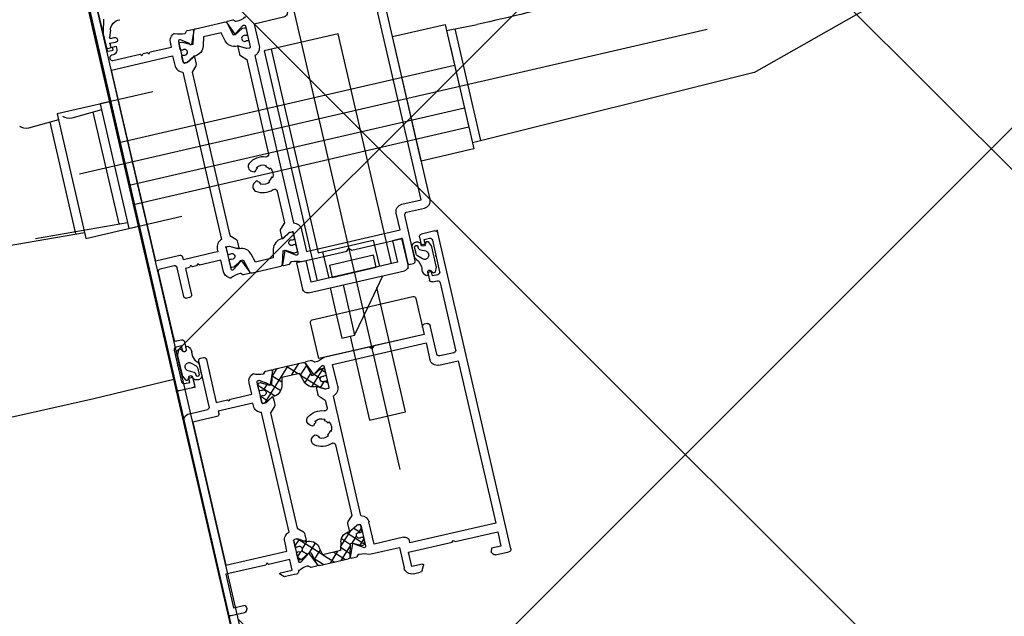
# Model space of a CAD drawing. Header units: centimetres. Extents: x -15121 to 17422, y -60492 to 0.
# Tile 84 of 256: x 1078 to 1098, y -29951 to -29939. Entities that reach past the tile are written whole.
import ezdxf

# ---------------------------------------------------------------- set-up
doc = ezdxf.new("R2010")
doc.units = ezdxf.units.CM
doc.header["$LTSCALE"] = 60
doc.linetypes.add('DP', pattern=[0.5, 0.3, -0.2])
for name, color, linetype in [('A-----SZ', 8, 'Continuous'), ('A-DRZ', 7, 'Continuous'), ('A-OKN-SY', 1, 'Continuous'), ('AIKA podłoga deski cała', 2, 'Continuous'), ('AIKA podłoga deski pod meble', 6, 'Continuous'), ('AIKA powierzchnie2', 2, 'Continuous'), ('AIKA sufity podwieszane', 8, 'Continuous'), ('AIKA wymiarowanie ogólne rzut2', 7, 'Continuous'), ('AIKA ŚCIANA2', 8, 'Continuous'), ('podciagi i nadproza', 7, 'DP')]:
    doc.layers.add(name, color=color, linetype=linetype)
doc.styles.add('wymiar', font='txt.shx', dxfattribs={"width": 0.6})
doc.dimstyles.new('Dwudziestka', dxfattribs={"dimtxt": 7, "dimasz": 0.7, "dimexe": 5, "dimexo": 0, "dimgap": 2.5, "dimtad": 1, "dimtoh": 1, "dimdec": 3, "dimrnd": 0.5, "dimdsep": 46, "dimtxsty": 'wymiar', "dimblk": 'znacznik', "dimcen": 0, "dimdle": 5, "dimse1": 1, "dimse2": 1, "dimclrd": 256, "dimclre": 256, "dimclrt": 256, "dimadec": 0, "dimazin": 0, "dimtfac": 0.4, "dimtdec": 3, "dimtix": 1, "dimtofl": 0, "dimtmove": 2, "dimatfit": 3, "dimldrblk": 'znacznik', "dimfxl": 1, "dimtolj": 1, "dimarcsym": 0})

# ---------------------------------------------------------------- blocks, each defined once
blk = doc.blocks.new('AL120')
at = {"layer": 'A-----SZ'}
for p, q in [((131.156, 2.997, 0), (131.26, 1.097, 0)), ((131.156, 2.097, 0), (131.26, 0.197, 0)), ((128.91, 1.097, 0), (128.937, 1.728, 0)), ((128.91, 1.097, 0), (128.937, 1.728, 0)), ((128.91, 1.097, 0), (128.937, 1.728, 0)), ((128.91, 1.097, 0), (128.937, 1.728, 0)), ((131.251, 1.274, 0), (128.918, 1.274, 0)), ((131.251, 1.274, 0), (128.918, 1.274, 0)), ((131.251, 1.274, 0), (128.918, 1.274, 0)), ((131.251, 1.274, 0), (128.918, 1.274, 0)), ((128.785, -0.003, 0), (128.785, 1.097, 0)), ((128.785, 1.097, 0), (128.91, 1.097, 0)), ((128.785, 1.097, 0), (128.91, 1.097, 0)), ((128.785, -0.003, 0), (128.785, 1.097, 0)), ((128.785, 1.097, 0), (128.91, 1.097, 0)), ((128.785, -0.003, 0), (128.785, 1.097, 0)), ((128.785, 1.097, 0), (128.91, 1.097, 0)), ((128.785, -0.003, 0), (128.785, 1.097, 0)), ((128.785, 1.097, 0), (128.91, 1.097, 0)), ((128.785, -0.003, 0), (128.785, 1.097, 0)), ((128.91, 1.097, 0), (131.26, 1.097, 0)), ((128.91, 1.097, 0), (131.26, 1.097, 0)), ((128.91, 1.097, 0), (131.26, 1.097, 0)), ((128.91, 1.097, 0), (131.26, 1.097, 0)), ((128.91, 1.097, 0), (131.26, 1.097, 0)), ((128.91, 0.197, 0), (128.936, 0.828, 0)), ((130.084, -12.173, 0), (130.084, 0.932, 0)), ((130.085, -12.174, 0), (130.085, 0.931, 0)), ((131.25, 0.374, 0), (128.917, 0.374, 0)), ((128.785, -0.903, 0), (128.785, 0.197, 0)), ((128.785, 0.197, 0), (128.91, 0.197, 0)), ((128.91, 0.197, 0), (131.26, 0.197, 0)), ((131.26, 0.197, 0), (131.385, 0.197, 0)), ((131.385, 0.197, 0), (131.385, -0.903, 0)), ((127.377, -0.193, 0), (127.121, -0.264, 0)), ((127.411, -0.181, 0), (127.377, -0.193, 0)), ((127.446, -0.181, 0), (127.411, -0.181, 0)), ((127.679, -0.181, 0), (127.446, -0.181, 0)), ((127.724, -0.183, 0), (127.679, -0.181, 0)), ((127.724, -0.227, 0), (127.724, -0.183, 0)), ((131.385, -0.001, 0), (128.785, -0.001, 0)), ((130.534, -0.001, 0), (129.634, -0.001, 0)), ((129.634, -0.001, 0), (129.634, -7.001, 0)), ((130.935, -7.003, 0), (130.935, -0.003, 0)), ((130.935, -7.003, 0), (130.935, -0.003, 0)), ((134.021, -0.229, 0), (134.11, -0.187, 0)), ((134.11, -0.187, 0), (134.131, -0.183, 0)), ((134.131, -0.183, 0), (134.537, -0.183, 0)), ((134.537, -0.183, 0), (134.558, -0.187, 0)), ((134.558, -0.187, 0), (134.647, -0.229, 0)), ((135.334, -0.151, 0), (135.334, -0.527, 0)), ((139.484, -0.001, 0), (135.484, -0.001, 0)), ((135.514, -0.686, 0), (135.514, -0.181, 0)), ((135.514, -0.181, 0), (138.504, -0.181, 0)), ((138.504, -0.181, 0), (138.504, -1.456, 0)), ((138.684, -0.141, 0), (139.384, -0.141, 0)), ((138.684, -0.971, 0), (138.684, -0.141, 0)), ((139.384, -0.141, 0), (139.384, -0.383, 0)), ((139.534, -0.331, 0), (139.534, -0.051, 0)), ((127.368, -0.341, 0), (127.507, -0.29, 0)), ((127.534, -0.309, 0), (127.534, -0.382, 0)), ((127.634, -0.272, 0), (127.679, -0.272, 0)), ((127.634, -0.382, 0), (127.634, -0.272, 0)), ((127.679, -0.272, 0), (127.724, -0.272, 0)), ((127.724, -0.272, 0), (127.724, -0.227, 0)), ((134.014, -0.383, 0), (134.044, -0.383, 0)), ((134.064, -0.308, 0), (134.019, -0.282, 0)), ((134.493, -0.348, 0), (134.478, -0.322, 0)), ((134.513, -0.395, 0), (134.493, -0.348, 0)), ((134.54, -0.438, 0), (134.513, -0.395, 0)), ((134.649, -0.282, 0), (134.604, -0.308, 0)), ((134.624, -0.383, 0), (134.636, -0.384, 0)), ((139.384, -0.383, 0), (139.451, -0.401, 0)), ((139.466, -0.399, 0), (139.509, -0.374, 0)), ((134.131, -0.483, 0), (134.118, -0.483, 0)), ((134.311, -0.515, 0), (134.203, -0.48, 0)), ((134.315, -0.518, 0), (134.311, -0.515, 0)), ((134.351, -0.544, 0), (134.315, -0.518, 0)), ((135.284, -0.577, 0), (134.334, -0.577, 0)), ((134.338, -0.422, 0), (134.417, -0.508, 0)), ((134.359, -0.55, 0), (134.351, -0.544, 0)), ((134.625, -0.578, 0), (134.436, -0.578, 0)), ((134.476, -0.526, 0), (134.607, -0.526, 0)), ((134.572, -0.459, 0), (134.54, -0.438, 0)), ((134.591, -0.461, 0), (134.572, -0.459, 0)), ((134.602, -0.462, 0), (134.591, -0.461, 0)), ((134.624, -0.471, 0), (134.602, -0.462, 0)), ((134.607, -0.526, 0), (134.627, -0.515, 0)), ((134.634, -0.492, 0), (134.624, -0.471, 0)), ((134.627, -0.515, 0), (134.634, -0.492, 0)), ((134.284, -0.627, 0), (134.284, -0.687, 0)), ((134.334, -0.737, 0), (135.234, -0.736, 0)), ((135.234, -0.736, 0), (135.234, -0.971, 0)), ((135.414, -0.736, 0), (135.464, -0.736, 0)), ((135.414, -1.456, 0), (135.414, -0.736, 0)), ((135.234, -0.971, 0), (135.264, -1.001, 0)), ((138.654, -1.001, 0), (138.684, -0.971, 0)), ((135.264, -1.001, 0), (135.234, -1.031, 0)), ((135.234, -1.031, 0), (135.234, -1.476, 0)), ((138.684, -1.031, 0), (138.654, -1.001, 0)), ((138.684, -1.476, 0), (138.684, -1.031, 0)), ((138.904, -1.232, 0), (138.904, -1.476, 0)), ((138.992, -1.277, 0), (138.939, -1.218, 0)), ((139.004, -1.5, 0), (139.004, -1.31, 0)), ((135.234, -1.476, 0), (134.994, -1.477, 0)), ((135.469, -1.456, 0), (135.414, -1.456, 0)), ((138.136, -1.586, 0), (135.642, -1.586, 0)), ((138.504, -1.456, 0), (138.3, -1.457, 0)), ((138.779, -1.476, 0), (138.684, -1.476, 0)), ((138.904, -1.476, 0), (138.779, -1.476, 0)), ((138.938, -1.596, 0), (138.954, -1.596, 0)), ((138.938, -1.616, 0), (138.938, -1.596, 0)), ((139.004, -1.546, 0), (139.004, -1.5, 0)), ((135.468, -1.696, 0), (134.839, -2.325, 0)), ((135.104, -1.848, 0), (134.994, -1.684, 0)), ((135.018, -1.636, 0), (135.449, -1.636, 0)), ((135.078, -1.637, 0), (135.044, -1.671, 0)), ((135.044, -1.661, 0), (135.044, -1.705, 0)), ((135.047, -1.715, 0), (135.135, -1.875, 0)), ((135.179, -1.637, 0), (135.069, -1.637, 0)), ((135.081, -1.637, 0), (135.374, -1.931, 0)), ((135.203, -1.736, 0), (135.11, -1.83, 0)), ((135.204, -1.686, 0), (135.204, -1.661, 0)), ((135.309, -1.661, 0), (135.309, -1.683, 0)), ((135.314, -1.646, 0), (135.436, -1.768, 0)), ((135.444, -1.637, 0), (135.334, -1.637, 0)), ((135.381, -1.864, 0), (135.468, -1.71, 0)), ((135.467, -1.721, 0), (135.394, -1.846, 0)), ((135.468, -1.71, 0), (135.469, -1.661, 0)), ((135.469, -1.656, 0), (135.469, -1.711, 0)), ((135.579, -1.872, 0), (135.685, -1.766, 0)), ((135.685, -1.766, 0), (138.094, -1.767, 0)), ((138.094, -1.767, 0), (138.199, -1.872, 0)), ((138.309, -1.711, 0), (138.309, -1.656, 0)), ((138.311, -1.71, 0), (138.311, -1.661, 0)), ((138.399, -1.864, 0), (138.311, -1.71, 0)), ((138.384, -1.846, 0), (138.312, -1.721, 0)), ((138.329, -1.636, 0), (138.76, -1.636, 0)), ((138.331, -1.744, 0), (138.739, -2.152, 0)), ((138.445, -1.637, 0), (138.333, -1.749, 0)), ((138.336, -1.637, 0), (138.445, -1.637, 0)), ((138.538, -1.769, 0), (138.403, -1.905, 0)), ((138.448, -1.637, 0), (138.47, -1.659, 0)), ((138.47, -1.661, 0), (138.47, -1.683, 0)), ((138.564, -1.753, 0), (138.659, -1.848, 0)), ((138.575, -1.686, 0), (138.575, -1.661, 0)), ((138.67, -1.637, 0), (138.579, -1.728, 0)), ((138.6, -1.637, 0), (138.71, -1.637, 0)), ((138.732, -1.715, 0), (138.645, -1.875, 0)), ((138.673, -1.637, 0), (138.735, -1.7, 0)), ((138.785, -1.684, 0), (138.673, -1.848, 0)), ((138.735, -1.661, 0), (138.735, -1.705, 0)), ((134.976, -1.963, 0), (134.839, -2.1, 0)), ((134.84, -1.861, 0), (134.841, -1.974, 0)), ((134.879, -1.813, 0), (134.846, -1.847, 0)), ((134.869, -1.993, 0), (135.12, -1.886, 0)), ((135.136, -1.92, 0), (134.876, -1.99, 0)), ((134.962, -1.967, 0), (135.124, -2.13, 0)), ((135.135, -1.875, 0), (135.136, -1.92, 0)), ((135.136, -1.917, 0), (135.289, -2.07, 0)), ((135.394, -1.846, 0), (135.394, -1.886, 0)), ((135.394, -1.886, 0), (135.514, -1.886, 0)), ((135.514, -1.886, 0), (135.544, -1.886, 0)), ((138.234, -1.886, 0), (138.264, -1.886, 0)), ((138.264, -1.886, 0), (138.384, -1.886, 0)), ((138.384, -1.886, 0), (138.384, -1.846, 0)), ((138.644, -1.887, 0), (138.475, -2.057, 0)), ((138.795, -1.961, 0), (138.632, -2.124, 0)), ((138.645, -1.875, 0), (138.643, -1.92, 0)), ((138.643, -1.92, 0), (138.903, -1.99, 0)), ((138.659, -1.886, 0), (138.91, -1.993, 0)), ((138.764, -1.953, 0), (138.94, -2.129, 0)), ((138.932, -1.847, 0), (138.899, -1.813, 0)), ((138.938, -1.974, 0), (138.938, -1.861, 0)), ((134.839, -2.037, 0), (134.839, -2.636, 0)), ((135.039, -2.152, 0), (135.213, -2.107, 0)), ((135.039, -2.52, 0), (135.039, -2.152, 0)), ((138.74, -2.152, 0), (138.567, -2.107, 0)), ((138.74, -2.52, 0), (138.74, -2.152, 0)), ((138.74, -2.154, 0), (138.94, -2.354, 0)), ((138.94, -2.037, 0), (138.94, -2.636, 0)), ((134.839, -2.294, 0), (135.039, -2.494, 0)), ((135.039, -2.349, 0), (134.839, -2.549, 0)), ((138.94, -2.265, 0), (138.74, -2.465, 0)), ((138.74, -2.378, 0), (138.94, -2.578, 0)), ((135.081, -2.532, 0), (134.918, -2.695, 0)), ((135.213, -2.566, 0), (135.039, -2.52, 0)), ((135.075, -2.53, 0), (135.416, -2.871, 0)), ((135.255, -2.582, 0), (135.095, -2.742, 0)), ((136.111, -2.494, 0), (136.137, -2.539, 0)), ((136.331, -2.539, 0), (136.357, -2.494, 0)), ((138.665, -2.54, 0), (138.401, -2.804, 0)), ((138.506, -2.593, 0), (138.661, -2.748, 0)), ((138.567, -2.566, 0), (138.74, -2.52, 0)), ((138.675, -2.538, 0), (138.839, -2.701, 0)), ((138.94, -2.489, 0), (138.689, -2.741, 0)), ((134.84, -2.812, 0), (134.841, -2.698, 0)), ((134.869, -2.68, 0), (135.124, -2.79, 0)), ((134.877, -2.684, 0), (135.136, -2.753, 0)), ((135.362, -2.7, 0), (135.045, -3.017, 0)), ((135.135, -2.798, 0), (135.047, -2.958, 0)), ((135.136, -2.753, 0), (135.135, -2.798, 0)), ((135.394, -2.786, 0), (135.514, -2.786, 0)), ((135.394, -2.826, 0), (135.394, -2.786, 0)), ((135.514, -2.786, 0), (135.544, -2.786, 0)), ((135.579, -2.801, 0), (135.685, -2.906, 0)), ((136.08, -2.624, 0), (136.062, -2.605, 0)), ((136.062, -2.809, 0), (136.08, -2.79, 0)), ((136.406, -2.605, 0), (136.388, -2.624, 0)), ((136.388, -2.79, 0), (136.406, -2.809, 0)), ((138.093, -2.906, 0), (138.199, -2.801, 0)), ((138.234, -2.786, 0), (138.384, -2.786, 0)), ((138.384, -2.786, 0), (138.384, -2.826, 0)), ((138.41, -2.722, 0), (138.722, -3.034, 0)), ((138.644, -2.785, 0), (138.528, -2.902, 0)), ((138.903, -2.684, 0), (138.643, -2.753, 0)), ((138.643, -2.753, 0), (138.645, -2.798, 0)), ((138.645, -2.798, 0), (138.732, -2.958, 0)), ((138.658, -2.787, 0), (138.911, -2.68, 0)), ((138.939, -2.698, 0), (138.939, -2.812, 0)), ((132.834, -2.966, 0), (133.384, -2.966, 0)), ((132.834, -3.166, 0), (132.834, -2.966, 0)), ((134.834, -2.966, 0), (134.084, -2.966, 0)), ((134.834, -5.166, 0), (134.834, -2.966, 0)), ((134.879, -2.86, 0), (134.846, -2.826, 0)), ((135.105, -2.825, 0), (134.994, -2.989, 0)), ((135.044, -2.968, 0), (135.044, -3.011, 0)), ((135.05, -2.953, 0), (135.133, -3.036, 0)), ((135.129, -2.808, 0), (135.229, -2.909, 0)), ((135.204, -3.011, 0), (135.204, -2.987, 0)), ((135.309, -2.99, 0), (135.309, -3.011, 0)), ((135.31, -2.989, 0), (135.357, -3.036, 0)), ((135.416, -2.87, 0), (135.316, -2.97, 0)), ((135.469, -2.962, 0), (135.381, -2.809, 0)), ((135.467, -2.952, 0), (135.394, -2.826, 0)), ((135.469, -3.011, 0), (135.469, -2.962, 0)), ((135.469, -3.016, 0), (135.469, -2.962, 0)), ((135.685, -2.906, 0), (135.847, -2.907, 0)), ((136.151, -2.861, 0), (136.132, -2.879, 0)), ((136.336, -2.879, 0), (136.317, -2.861, 0)), ((136.621, -2.907, 0), (138.093, -2.906, 0)), ((138.309, -2.962, 0), (138.309, -3.016, 0)), ((138.31, -2.962, 0), (138.399, -2.809, 0)), ((138.31, -3.011, 0), (138.31, -2.962, 0)), ((138.384, -2.826, 0), (138.312, -2.952, 0)), ((138.353, -2.889, 0), (138.47, -3.006, 0)), ((138.463, -2.967, 0), (138.393, -3.036, 0)), ((138.47, -2.99, 0), (138.47, -3.011, 0)), ((138.575, -3.011, 0), (138.575, -2.987, 0)), ((138.72, -2.934, 0), (138.618, -3.036, 0)), ((138.786, -2.989, 0), (138.677, -2.823, 0)), ((138.735, -2.968, 0), (138.735, -3.011, 0)), ((138.934, -2.826, 0), (138.9, -2.86, 0)), ((133.284, -3.166, 0), (132.834, -3.166, 0)), ((133.284, -4.966, 0), (133.284, -3.166, 0)), ((133.484, -3.066, 0), (133.484, -5.066, 0)), ((134.034, -3.016, 0), (134.034, -5.116, 0)), ((134.834, -4.017, 0), (134.834, -3.077, 0)), ((135.018, -3.036, 0), (135.449, -3.036, 0)), ((135.069, -3.036, 0), (135.179, -3.036, 0)), ((135.334, -3.036, 0), (135.444, -3.036, 0)), ((138.136, -3.086, 0), (135.642, -3.086, 0)), ((138.329, -3.036, 0), (138.761, -3.036, 0)), ((138.445, -3.036, 0), (138.335, -3.036, 0)), ((138.71, -3.036, 0), (138.6, -3.036, 0)), ((138.944, -3.077, 0), (138.944, -3.701, 0)), ((128.484, -3.291, 0), (133.284, -3.291, 0)), ((128.484, -4.841, 0), (128.484, -3.291, 0)), ((135.014, -3.216, 0), (135.014, -5.166, 0)), ((135.408, -3.216, 0), (135.014, -3.216, 0)), ((135.469, -3.216, 0), (135.408, -3.216, 0)), ((138.764, -3.216, 0), (138.3, -3.216, 0)), ((138.764, -3.831, 0), (138.764, -3.216, 0)), ((128.484, -3.441, 0), (132.734, -3.441, 0)), ((132.734, -3.441, 0), (132.734, -4.591, 0)), ((133.284, -3.541, 0), (132.734, -3.541, 0)), ((133.484, -3.516, 0), (134.034, -3.516, 0)), ((134.034, -3.516, 0), (134.534, -3.516, 0)), ((134.534, -3.516, 0), (134.534, -3.786, 0)), ((133.034, -3.606, 0), (133.284, -3.606, 0)), ((133.034, -4.526, 0), (133.034, -3.606, 0)), ((133.284, -3.606, 0), (133.284, -4.526, 0)), ((133.484, -3.786, 0), (134.034, -3.786, 0)), ((134.534, -3.786, 0), (134.034, -4.182, 0)), ((134.034, -3.786, 0), (134.534, -3.786, 0)), ((134.534, -3.691, 0), (136.284, -3.691, 0)), ((136.284, -3.691, 0), (136.284, -4.441, 0)), ((138.944, -3.701, 0), (139.374, -3.701, 0)), ((138.904, -3.931, 0), (138.864, -3.931, 0)), ((138.904, -5.721, 0), (138.904, -3.931, 0)), ((139.084, -3.861, 0), (139.084, -4.771, 0)), ((139.384, -3.861, 0), (139.084, -3.861, 0)), ((139.384, -4.081, 0), (139.384, -3.861, 0)), ((139.534, -3.861, 0), (139.534, -4.001, 0)), ((127.187, -4.066, 0), (137.404, -4.066, 0)), ((134.034, -4.182, 0), (133.484, -4.616, 0)), ((134.884, -4.066, 0), (134.834, -4.017, 0)), ((134.834, -4.116, 0), (134.884, -4.066, 0)), ((134.834, -5.166, 0), (134.834, -4.116, 0)), ((139.509, -4.044, 0), (139.414, -4.099, 0)), ((132.734, -4.591, 0), (133.284, -4.591, 0)), ((133.284, -4.526, 0), (133.034, -4.526, 0)), ((136.284, -4.441, 0), (133.691, -4.441, 0)), ((139.084, -4.771, 0), (139.054, -4.801, 0)), ((139.054, -4.801, 0), (139.084, -4.831, 0)), ((133.284, -4.841, 0), (128.484, -4.841, 0)), ((132.834, -4.966, 0), (133.284, -4.966, 0)), ((132.834, -5.166, 0), (132.834, -4.966, 0)), ((139.084, -4.831, 0), (139.084, -5.721, 0)), ((133.384, -5.166, 0), (132.834, -5.166, 0)), ((133.433, -5.154, 0), (133.384, -5.166, 0)), ((134.084, -5.166, 0), (134.834, -5.166, 0)), ((134.684, -5.166, 0), (134.834, -5.166, 0)), ((135.014, -5.166, 0), (135.364, -5.166, 0)), ((133.041, -5.389, 0), (133.034, -5.412, 0)), ((133.061, -5.378, 0), (133.041, -5.389, 0)), ((133.043, -5.326, 0), (133.232, -5.326, 0)), ((133.192, -5.378, 0), (133.061, -5.378, 0)), ((133.33, -5.483, 0), (133.251, -5.396, 0)), ((133.309, -5.354, 0), (133.317, -5.36, 0)), ((133.317, -5.36, 0), (133.353, -5.386, 0)), ((133.353, -5.386, 0), (133.357, -5.389, 0)), ((133.357, -5.389, 0), (133.465, -5.424, 0)), ((134.634, -5.276, 0), (134.634, -5.216, 0)), ((135.284, -5.326, 0), (134.684, -5.326, 0)), ((135.334, -5.671, 0), (135.334, -5.376, 0)), ((135.514, -5.316, 0), (135.514, -5.721, 0)), ((132.834, -5.851, 0), (132.834, -5.571, 0)), ((132.884, -5.521, 0), (133.044, -5.521, 0)), ((132.954, -5.601, 0), (132.954, -5.711, 0)), ((133.044, -5.601, 0), (132.954, -5.601, 0)), ((133.019, -5.622, 0), (133.064, -5.596, 0)), ((133.044, -5.521, 0), (133.032, -5.52, 0)), ((133.034, -5.412, 0), (133.044, -5.433, 0)), ((133.044, -5.433, 0), (133.066, -5.442, 0)), ((133.044, -5.521, 0), (133.044, -5.601, 0)), ((133.066, -5.442, 0), (133.078, -5.443, 0)), ((133.078, -5.443, 0), (133.096, -5.445, 0)), ((133.096, -5.445, 0), (133.129, -5.467, 0)), ((133.129, -5.467, 0), (133.155, -5.509, 0)), ((133.155, -5.509, 0), (133.175, -5.556, 0)), ((133.175, -5.556, 0), (133.19, -5.583, 0)), ((133.537, -5.421, 0), (133.55, -5.421, 0)), ((133.604, -5.596, 0), (133.649, -5.622, 0)), ((133.654, -5.521, 0), (133.624, -5.521, 0)), ((133.624, -5.521, 0), (133.784, -5.521, 0)), ((133.624, -5.601, 0), (133.624, -5.521, 0)), ((133.714, -5.601, 0), (133.624, -5.601, 0)), ((133.714, -5.711, 0), (133.714, -5.601, 0)), ((133.834, -5.571, 0), (133.834, -5.671, 0)), ((139.384, -5.52, 0), (139.451, -5.502, 0)), ((139.384, -5.721, 0), (139.384, -5.52, 0)), ((139.466, -5.504, 0), (139.509, -5.529, 0)), ((139.534, -5.572, 0), (139.534, -5.851, 0)), ((133.004, -5.761, 0), (133.664, -5.761, 0)), ((133.111, -5.717, 0), (133.021, -5.675, 0)), ((133.132, -5.721, 0), (133.111, -5.717, 0)), ((133.537, -5.721, 0), (133.132, -5.721, 0)), ((133.558, -5.717, 0), (133.537, -5.721, 0)), ((133.647, -5.675, 0), (133.558, -5.717, 0)), ((133.884, -5.721, 0), (135.284, -5.721, 0)), ((135.514, -5.721, 0), (138.904, -5.721, 0)), ((139.084, -5.721, 0), (139.384, -5.721, 0)), ((131.385, -5.901, 0), (128.785, -5.901, 0)), ((128.785, -5.903, 0), (128.785, -7.003, 0)), ((128.785, -5.903, 0), (128.785, -7.003, 0)), ((128.785, -5.903, 0), (128.785, -7.003, 0)), ((128.785, -5.903, 0), (128.785, -7.003, 0)), ((128.785, -5.903, 0), (128.785, -7.003, 0)), ((128.785, -5.903, 0), (128.785, -7.003, 0)), ((131.385, -7.003, 0), (131.385, -5.903, 0)), ((131.385, -7.003, 0), (131.385, -5.903, 0)), ((131.385, -7.003, 0), (131.385, -5.903, 0)), ((131.385, -7.003, 0), (131.385, -5.903, 0)), ((131.385, -7.003, 0), (131.385, -5.903, 0)), ((131.385, -7.003, 0), (131.385, -5.903, 0)), ((139.484, -5.901, 0), (132.884, -5.901, 0)), ((128.785, -7.003, 0), (128.91, -7.003, 0)), ((128.785, -7.003, 0), (128.91, -7.003, 0)), ((128.785, -7.003, 0), (128.91, -7.003, 0)), ((128.785, -7.003, 0), (128.91, -7.003, 0)), ((128.785, -7.003, 0), (128.91, -7.003, 0)), ((128.785, -7.003, 0), (128.91, -7.003, 0)), ((128.91, -7.003, 0), (131.26, -7.003, 0)), ((128.91, -7.003, 0), (128.936, -7.634, 0)), ((128.91, -7.003, 0), (131.26, -7.003, 0)), ((128.91, -7.003, 0), (128.937, -7.634, 0)), ((128.91, -7.003, 0), (131.26, -7.003, 0)), ((128.91, -7.003, 0), (128.937, -7.634, 0)), ((128.91, -7.003, 0), (131.26, -7.003, 0)), ((128.91, -7.003, 0), (128.937, -7.634, 0)), ((128.91, -7.003, 0), (131.26, -7.003, 0)), ((128.91, -7.003, 0), (131.26, -7.003, 0)), ((128.91, -7.003, 0), (128.937, -7.634, 0)), ((129.235, -7.003, 0), (130.935, -7.003, 0)), ((129.235, -7.003, 0), (130.935, -7.003, 0)), ((131.156, -12.903, 0), (131.26, -7.003, 0)), ((131.156, -12.903, 0), (131.26, -7.003, 0)), ((131.156, -12.903, 0), (131.26, -7.003, 0)), ((131.156, -12.903, 0), (131.26, -7.003, 0)), ((131.156, -12.903, 0), (131.26, -7.003, 0)), ((131.26, -7.003, 0), (131.385, -7.003, 0)), ((131.26, -7.003, 0), (131.385, -7.003, 0)), ((131.26, -7.003, 0), (131.385, -7.003, 0)), ((131.26, -7.003, 0), (131.385, -7.003, 0)), ((131.26, -7.003, 0), (131.385, -7.003, 0)), ((131.26, -7.003, 0), (131.385, -7.003, 0)), ((131.25, -7.179, 0), (128.917, -7.179, 0)), ((131.251, -7.179, 0), (128.918, -7.179, 0)), ((131.251, -7.179, 0), (128.918, -7.179, 0)), ((131.251, -7.179, 0), (128.918, -7.179, 0)), ((131.251, -7.179, 0), (128.918, -7.179, 0)), ((131.156, -12.903, 0), (130.177, -16.182, 0))]:
    blk.add_line(p, q, dxfattribs=at)
at = {"layer": 'A-----SZ', "elevation": 0}
for points in [[(128.785, 1.097), (128.91, 1.097), (131.26, 1.097), (131.385, 1.097), (131.385, -0.003), (128.785, -0.003)], [(129.635, -0.003), (129.635, -7.003), (130.535, -7.003), (130.535, -0.003)], [(128.91, -7.003), (131.26, -7.003), (131.385, -7.003), (131.385, -5.903), (128.785, -5.903), (128.785, -7.003)]]:
    blk.add_lwpolyline(points, close=True, dxfattribs=at)
for points in [[(125.734, -0.168), (127.754, -0.183, -0.412055), (127.774, -0.203), (127.774, -0.303), (127.714, -0.303), (127.714, -0.383), (127.754, -0.383, 0.43156), (127.874, -0.256, -0.43156), (127.924, -0.203), (127.934, -0.203, -0.414214), (127.984, -0.253), (127.984, -0.823), (128.014, -0.853), (127.984, -0.883), (127.984, -0.973), (128.014, -1.003), (127.984, -1.033), (127.984, -1.478), (127.884, -1.478, 0.268304), (127.743, -1.555), (127.727, -1.582, 0.250573), (127.726, -1.601, -0.103677), (127.775, -1.8, -0.205169), (127.769, -1.814), (127.736, -1.848, 0.197654), (127.73, -1.862), (127.731, -1.976, 0.536162), (127.758, -1.994), (128.018, -1.884, 1.096781), (127.998, -1.849), (127.884, -1.685, -0.606807), (127.908, -1.638), (128.339, -1.638, -0.414214), (128.359, -1.658), (128.359, -1.712, -0.131589), (128.356, -1.722), (128.284, -1.848), (128.284, -1.888), (128.434, -1.888, 0.198435), (128.469, -1.873), (128.575, -1.767), (131.983, -1.768), (132.089, -1.873, 0.198435), (132.125, -1.888), (132.274, -1.888), (132.274, -1.848), (132.202, -1.722, -0.131589), (132.199, -1.712), (132.199, -1.658, -0.414214), (132.219, -1.638), (132.65, -1.638, -0.606807), (132.675, -1.685), (132.56, -1.849, 1.096781), (132.541, -1.884), (132.8, -1.994, 0.536162), (132.828, -1.976), (132.828, -1.862, 0.197654), (132.822, -1.848), (132.789, -1.814, -0.205169), (132.784, -1.8, -0.103677), (132.832, -1.601, 0.250573), (132.831, -1.582), (132.815, -1.555, 0.268304), (132.674, -1.478), (132.434, -1.478), (132.434, -1.033), (132.404, -1.003), (132.434, -0.973), (132.434, -0.883), (132.404, -0.853), (132.434, -0.823), (132.434, -0.738), (132.984, -0.738, 0.414214), (133.034, -0.688), (133.034, -0.628, 0.414165), (132.984, -0.578), (132.384, -0.578), (132.381, -0.578), (132.38, -0.577), (132.378, -0.577), (132.377, -0.577), (132.375, -0.577), (132.374, -0.577), (132.372, -0.576), (132.371, -0.576), (132.369, -0.575), (132.368, -0.575), (132.366, -0.574), (132.365, -0.574), (132.363, -0.573), (132.362, -0.573), (132.361, -0.572), (132.359, -0.571), (132.358, -0.57), (132.356, -0.569), (132.355, -0.568), (132.354, -0.567), (132.352, -0.566), (132.351, -0.565), (132.35, -0.564), (132.349, -0.563), (132.348, -0.562), (132.346, -0.561), (132.345, -0.559), (132.344, -0.558), (132.343, -0.557), (132.342, -0.555), (132.342, -0.554), (132.341, -0.553), (132.34, -0.551), (132.339, -0.55), (132.338, -0.548), (132.338, -0.547), (132.337, -0.545), (132.337, -0.544), (132.336, -0.542), (132.336, -0.541), (132.335, -0.539), (132.335, -0.538), (132.335, -0.536), (132.335, -0.535), (132.334, -0.533), (132.334, -0.532), (132.334, -0.531), (132.334, -0.529), (132.334, -0.528), (132.334, -0.528), (132.334, -0.233, -0.414214), (132.384, -0.183), (133.784, -0.183, -0.414214), (133.834, -0.233), (133.834, -0.333, 0.414214), (133.884, -0.383), (134.044, -0.383, 0.998203), (134.044, -0.303), (133.954, -0.303), (133.954, -0.193, -0.414214), (134.004, -0.143), (134.664, -0.143, -0.414214), (134.714, -0.193), (134.714, -0.303), (134.624, -0.303), (134.624, -0.383), (134.784, -0.383, 0.414214), (134.834, -0.333), (134.834, -0.053, 0.414214), (134.784, -0.003), (124.684, -0.003, 0.414214)], [(132.204, -0.738, -0.414214), (132.154, -0.688), (132.154, -0.183), (128.164, -0.183), (128.164, -1.458), (128.359, -1.458, -0.333915), (128.532, -1.588), (132.026, -1.588, -0.33369), (132.199, -1.458), (132.254, -1.458), (132.254, -1.458), (132.254, -1.382), (132.254, -0.738), (132.204, -0.738), (132.201, -0.738)], [(127.937, -1.716), (128.025, -1.877), (128.026, -1.921), (127.766, -1.99, 0.340697), (127.729, -2.038), (127.729, -2.637, 0.340697), (127.766, -2.686), (128.026, -2.754), (128.025, -2.799), (127.937, -2.959), (127.937, -2.959), (127.937, -2.959), (127.937, -2.959), (127.937, -2.96), (127.936, -2.96), (127.936, -2.96), (127.936, -2.96), (127.936, -2.96), (127.936, -2.961), (127.936, -2.961), (127.936, -2.961), (127.936, -2.961), (127.936, -2.961), (127.936, -2.962), (127.936, -2.962), (127.935, -2.962), (127.935, -2.962), (127.935, -2.962), (127.935, -2.962), (127.935, -2.963), (127.935, -2.963), (127.935, -2.963), (127.935, -2.963), (127.935, -2.963), (127.935, -2.964), (127.935, -2.964), (127.935, -2.964), (127.935, -2.964), (127.935, -2.965), (127.935, -2.965), (127.935, -2.965), (127.935, -2.965), (127.935, -2.965), (127.934, -2.966), (127.934, -2.966), (127.934, -2.966), (127.934, -2.966), (127.934, -2.966), (127.934, -2.967), (127.934, -2.967), (127.934, -2.967), (127.934, -2.967), (127.934, -2.967), (127.934, -2.968), (127.934, -2.968), (127.934, -2.968), (127.934, -2.968), (127.934, -2.968), (127.934, -2.969), (127.934, -2.969), (127.934, -3.013, 0.440048), (127.959, -3.037), (128.069, -3.037, 0.443383), (128.094, -3.013), (128.094, -2.988, -1.657677), (128.199, -2.991), (128.199, -3.013, 0.44283), (128.224, -3.037), (128.334, -3.037, 0.459063), (128.358, -3.013), (128.358, -2.964), (128.271, -2.811, -0.13166), (128.267, -2.796), (128.267, -2.78, 0.340635), (128.103, -2.567), (127.929, -2.522), (127.929, -2.154), (128.103, -2.108, 0.340635), (128.267, -1.895), (128.267, -1.88, -0.13166), (128.271, -1.865), (128.359, -1.712), (128.359, -1.663, 0.414214), (128.334, -1.638), (128.224, -1.638, 0.414214), (128.199, -1.663), (128.199, -1.684, -1.657677), (128.094, -1.687), (128.094, -1.663, 0.414214), (128.069, -1.638), (127.959, -1.638, 0.414214), (127.934, -1.663), (127.934, -1.706), (127.934, -1.707), (127.934, -1.707), (127.934, -1.707), (127.934, -1.707), (127.934, -1.708), (127.934, -1.708), (127.934, -1.708), (127.934, -1.708), (127.934, -1.708), (127.934, -1.709), (127.934, -1.709), (127.934, -1.709), (127.934, -1.709), (127.934, -1.709), (127.934, -1.71), (127.934, -1.71), (127.935, -1.71), (127.935, -1.71)], [(127.724, -3.079, 0.106121), (127.775, -2.876, 0.205169), (127.769, -2.861), (127.736, -2.828, -0.197654), (127.73, -2.814), (127.731, -2.7, -0.536162), (127.758, -2.681), (128.014, -2.79, -0.626446), (127.996, -2.825), (127.884, -2.99, 0.606807), (127.908, -3.038), (128.339, -3.038, 0.414214), (128.359, -3.018), (128.359, -2.963, 0.131589), (128.356, -2.953), (128.284, -2.828), (128.284, -2.788), (128.434, -2.788, -0.198435), (128.469, -2.802), (128.575, -2.908), (130.547, -2.908, 0.527301), (130.594, -2.84, -0.263181), (130.646, -2.484, -0.530303), (130.811, -2.495), (130.837, -2.54, -0.387107), (130.832, -2.566, 0.112813), (130.78, -2.624), (130.762, -2.606, 0.272961), (130.762, -2.809), (130.78, -2.791, 0.14588), (130.851, -2.862), (130.832, -2.88, 0.273255), (131.036, -2.88), (131.017, -2.862, 0.14598), (131.088, -2.791), (131.106, -2.809, 0.272863), (131.106, -2.606), (131.088, -2.624, 0.112856), (131.036, -2.566, -0.386415), (131.031, -2.54), (131.057, -2.495, -0.530912), (131.222, -2.484, -0.263412), (131.274, -2.84, 0.527237), (131.321, -2.908), (131.983, -2.908), (132.089, -2.802, -0.198435), (132.125, -2.788), (132.274, -2.788), (132.274, -2.828), (132.202, -2.953, 0.131589), (132.199, -2.963), (132.199, -3.018, 0.414214), (132.219, -3.038), (132.65, -3.038, 0.606807), (132.675, -2.99), (132.563, -2.824, -0.629353), (132.543, -2.79), (132.8, -2.681, -0.536162), (132.828, -2.7), (132.828, -2.814, -0.197654), (132.822, -2.828), (132.789, -2.861, 0.205169), (132.784, -2.876, 0.106092), (132.834, -3.079), (132.834, -4.018), (132.784, -4.068), (132.834, -4.118), (132.834, -5.168), (133.334, -5.168, -0.414214), (133.384, -5.218), (133.384, -5.278, -0.414214), (133.334, -5.328), (132.384, -5.328, 0.414292), (132.334, -5.378), (132.334, -5.753, -0.414292), (132.184, -5.903), (127.184, -5.903, -0.414214)]]:
    blk.add_lwpolyline(points, format="xyb", dxfattribs=at)
for points in [[(132.334, -3.037), (132.223, -3.037, -0.459063), (132.2, -3.013), (132.2, -2.964), (132.287, -2.811, 0.13166), (132.291, -2.796), (132.291, -2.78, -0.340635), (132.455, -2.567), (132.629, -2.522), (132.629, -2.154), (132.455, -2.108, -0.340635), (132.291, -1.895), (132.291, -1.88, 0.13166), (132.287, -1.865), (132.199, -1.712), (132.199, -1.663, -0.414214), (132.224, -1.638), (132.334, -1.638, -0.414214), (132.359, -1.663), (132.359, -1.684, 1.657677), (132.464, -1.687), (132.464, -1.663, -0.414214), (132.489, -1.638), (132.599, -1.638, -0.414214), (132.624, -1.663), (132.624, -1.706, -0.177104), (132.621, -1.716), (132.533, -1.877), (132.532, -1.921), (132.792, -1.99, -0.340697), (132.829, -2.038), (132.829, -2.637, -0.308868), (132.79, -2.681), (132.532, -2.754), (132.533, -2.799), (132.621, -2.959, 0.02896), (132.624, -2.969), (132.624, -3.013, -0.440048), (132.599, -3.037), (132.489, -3.037, -0.443383), (132.464, -3.013), (132.464, -2.988, 1.657677), (132.359, -2.991), (132.359, -3.013, -0.44283)], [(128.532, -3.088), (132.026, -3.088, 0.33408), (132.199, -3.218), (132.654, -3.218), (132.654, -5.168), (132.304, -5.168, 0.414214), (132.154, -5.318), (132.154, -5.723), (127.764, -5.723), (127.764, -3.933), (127.804, -3.933, 0.414214), (127.904, -3.833), (127.904, -3.218), (127.904, -3.218), (128.359, -3.218, 0.333959)]]:
    blk.add_lwpolyline(points, format="xyb", close=True, dxfattribs=at)
at = {"layer": 'A-----SZ'}
for centre, radius, start, end in [((128.724, 1.733, 0), 0.213, 358.7062, 49.8464), ((128.724, 1.733, 0), 0.213, 358.7062, 49.8464), ((128.723, 0.833, 0), 0.213, 358.7062, 49.8464), ((135.484, -0.151, 0), 0.15, 90, 180), ((139.484, -0.051, 0), 0.05, 360, 90), ((127.437, -0.564, 0), 0.233, 107.195, 182.913), ((127.516, -0.306, 0), 0.0179, 349.2907, 119.4532), ((127.584, -0.389, 0), 0.0505, 172.2072, 7.7928), ((134.015, -0.413, 0), 0.0305, 92.6453, 227.2355), ((134.034, -0.256, 0), 0.03, 115.0008, 239.8844), ((134.044, -0.343, 0), 0.04, 269.9995, 59.8853), ((134.402, -0.365, 0), 0.0853, 130.6385, 221.8961), ((134.402, -0.373, 0), 0.0917, 33.8397, 127.5246), ((134.624, -0.343, 0), 0.0399, 119.9856, 270.0372), ((134.635, -0.417, 0), 0.0328, 67.6067, 87.0739), ((134.634, -0.256, 0), 0.03, 300.1151, 65.0005), ((134.603, -0.472, 0), 0.0966, 18.2581, 62.7973), ((139.456, -0.382, 0), 0.02, 254.9622, 300.0897), ((139.484, -0.331, 0), 0.05, 300.0897, 0), ((134.124, -0.283, 0), 0.2, 229.8808, 268.5247), ((134.177, -0.743, 0), 0.264, 84.3553, 100.0063), ((134.334, -0.627, 0), 0.05, 90, 180), ((134.436, -0.458, 0), 0.12, 230.3711, 270.0007), ((134.471, -0.44, 0), 0.0867, 231.786, 273.7242), ((134.605, -0.482, 0), 0.0978, 281.8459, 24.1666), ((135.284, -0.527, 0), 0.05, 270, 360), ((134.334, -0.687, 0), 0.05, 180, 270.0064), ((135.464, -0.686, 0), 0.05, 270, 360), ((138.924, -1.232, 0), 0.02, 41.6637, 179.9766), ((138.954, -1.31, 0), 0.05, 359.9656, 41.6637), ((134.851, -1.596, 0), 0.015, 163.6528, 206.063), ((134.99, -1.636, 0), 0.16, 88.5527, 163.6528), ((135.469, -1.636, 0), 0.18, 16.1269, 89.9956), ((138.309, -1.636, 0), 0.18, 92.7743, 163.8784), ((138.954, -1.546, 0), 0.05, 270, 360), ((134.421, -1.806, 0), 0.464, 0.9216, 26.063), ((134.865, -1.799, 0), 0.02, 316.265, 0.9216), ((135.018, -1.666, 0), 0.03, 90, 214.9986), ((135.068, -1.661, 0), 0.0236, 86.6068, 181.4037), ((135.061, -1.706, 0), 0.0168, 177.127, 213.0922), ((135.181, -1.661, 0), 0.0236, 358.5975, 93.4198), ((135.258, -1.712, 0), 0.0594, 153.7833, 29.3808), ((135.333, -1.661, 0), 0.0237, 87.4087, 181.3492), ((135.446, -1.66, 0), 0.0227, 356.6434, 95.755), ((135.449, -1.656, 0), 0.02, 0, 90), ((135.449, -1.711, 0), 0.02, 329.9946, 0), ((138.329, -1.656, 0), 0.02, 90, 180), ((138.329, -1.711, 0), 0.02, 180, 210.0054), ((138.334, -1.66, 0), 0.0227, 84.245, 183.3566), ((138.447, -1.661, 0), 0.0237, 358.6508, 92.5913), ((138.522, -1.712, 0), 0.0594, 150.6192, 26.2167), ((138.599, -1.661, 0), 0.0236, 86.5802, 181.4025), ((138.712, -1.661, 0), 0.0236, 358.5963, 93.3932), ((138.718, -1.706, 0), 0.0168, 326.9078, 2.873), ((138.76, -1.666, 0), 0.03, 325.0014, 90), ((139.29, -1.798, 0), 0.397, 152.638, 180.0473), ((138.914, -1.799, 0), 0.02, 179.0784, 223.735), ((134.891, -2.04, 0), 0.0515, 106.0637, 176.8518), ((134.86, -1.861, 0), 0.02, 136.265, 180.2014), ((134.861, -1.974, 0), 0.02, 180.3396, 292.9487), ((135.105, -1.87, 0), 0.0218, 312.6763, 92.7403), ((135.156, -1.893, 0), 0.221, 284.8568, 3.7302), ((135.401, -1.877, 0), 0.0242, 146.3017, 183.6966), ((135.544, -1.836, 0), 0.05, 270, 314.9211), ((138.234, -1.836, 0), 0.05, 225.0789, 270), ((138.379, -1.877, 0), 0.0242, 356.3034, 33.6983), ((138.623, -1.893, 0), 0.221, 176.2698, 255.1432), ((138.675, -1.87, 0), 0.0222, 92.9379, 224.5334), ((138.889, -2.04, 0), 0.0515, 3.1482, 73.9363), ((138.918, -1.974, 0), 0.02, 247.0513, 359.6604), ((138.918, -1.861, 0), 0.02, 359.7986, 43.735), ((135.156, -2.78, 0), 0.221, 356.2698, 75.1432), ((136.234, -2.707, 0), 0.365, 142.2269, 201.1908), ((136.025, -2.545, 0), 0.1, 30.4196, 142.2269), ((136.234, -2.707, 0), 0.175, 125.8469, 151.5789), ((136.12, -2.549, 0), 0.02, 305.8469, 30.4196), ((136.348, -2.549, 0), 0.02, 149.6961, 234.2033), ((136.234, -2.707, 0), 0.175, 28.4232, 54.2033), ((136.443, -2.545, 0), 0.1, 37.8371, 149.6961), ((136.234, -2.707, 0), 0.365, 338.8091, 37.8371), ((138.623, -2.78, 0), 0.221, 104.8568, 183.7302), ((134.889, -2.636, 0), 0.05, 180, 255.2554), ((134.861, -2.699, 0), 0.02, 67.0513, 179.6604), ((135.106, -2.803, 0), 0.0218, 267.5722, 37.1664), ((135.407, -2.794, 0), 0.03, 180, 210.0017), ((135.544, -2.836, 0), 0.05, 45.0789, 90), ((136.234, -2.707, 0), 0.2, 149.436, 210.4855), ((136.234, -2.707, 0), 0.175, 208.3557, 241.5537), ((136.234, -2.707, 0), 0.175, 298.4227, 331.6201), ((136.234, -2.707, 0), 0.2, 329.4936, 30.564), ((138.235, -2.838, 0), 0.0512, 90.5425, 134.3786), ((138.373, -2.794, 0), 0.03, 329.9983, 0), ((138.673, -2.802, 0), 0.0209, 135.288, 281.7594), ((138.89, -2.636, 0), 0.05, 284.7446, 0), ((138.919, -2.699, 0), 0.02, 0.3396, 112.9487), ((133.379, -3.071, 0), 0.105, 2.5457, 87.4543), ((134.088, -3.021, 0), 0.0544, 94.4713, 175.5287), ((134.421, -2.867, 0), 0.464, 332.9985, 359.0784), ((134.86, -2.812, 0), 0.02, 179.7986, 223.735), ((134.865, -2.874, 0), 0.02, 359.0784, 43.735), ((135.018, -3.006, 0), 0.03, 145.0014, 270), ((135.065, -2.968, 0), 0.0208, 150.504, 179.2768), ((135.258, -2.961, 0), 0.0594, 330.6192, 206.2167), ((135.449, -2.962, 0), 0.02, 360, 30.0054), ((135.847, -2.857, 0), 0.05, 269.7883, 21.1908), ((136.234, -2.707, 0), 0.2, 239.436, 300.564), ((136.621, -2.857, 0), 0.05, 158.8091, 270.024), ((138.321, -2.96, 0), 0.0121, 139.5669, 190.4277), ((138.522, -2.961, 0), 0.0594, 333.7833, 209.3808), ((138.714, -2.968, 0), 0.0208, 0.7232, 29.496), ((138.761, -3.006, 0), 0.03, 270, 34.9986), ((138.915, -2.874, 0), 0.02, 136.265, 180.9216), ((139.379, -2.864, 0), 0.484, 181.2037, 206.108), ((138.919, -2.812, 0), 0.02, 316.265, 0.2014), ((135.069, -3.011, 0), 0.025, 180, 270), ((135.179, -3.011, 0), 0.025, 270, 360), ((135.334, -3.011, 0), 0.025, 180, 270), ((135.444, -3.011, 0), 0.025, 270, 360), ((135.449, -3.016, 0), 0.02, 270, 360), ((135.469, -3.036, 0), 0.18, 270.0044, 343.8731), ((138.309, -3.037, 0), 0.18, 196.1216, 267.2257), ((138.33, -3.015, 0), 0.0214, 183.5845, 266.4155), ((138.335, -3.011, 0), 0.025, 180, 270), ((138.445, -3.011, 0), 0.025, 270, 360), ((138.6, -3.011, 0), 0.025, 180, 270), ((138.71, -3.011, 0), 0.025, 270, 360), ((139.374, -3.861, 0), 0.16, 360, 90), ((138.864, -3.831, 0), 0.1, 180, 270), ((139.484, -4.001, 0), 0.05, 300.0234, 360), ((139.404, -4.081, 0), 0.02, 180, 300.0234), ((133.385, -5.067, 0), 0.0993, 299.0485, 0.2327), ((134.086, -5.115, 0), 0.0514, 181.5781, 268.4219), ((134.684, -5.216, 0), 0.05, 90, 180), ((135.364, -5.316, 0), 0.15, 360, 90), ((133.063, -5.422, 0), 0.0978, 101.8459, 204.1666), ((133.197, -5.464, 0), 0.0867, 51.786, 93.7242), ((133.232, -5.446, 0), 0.12, 50.3711, 90.0007), ((134.684, -5.276, 0), 0.05, 180, 270), ((135.284, -5.376, 0), 0.05, 360, 90), ((132.884, -5.571, 0), 0.05, 90, 180), ((133.065, -5.432, 0), 0.0966, 198.2581, 242.7973), ((133.034, -5.488, 0), 0.0328, 247.6067, 267.0739), ((133.044, -5.561, 0), 0.0399, 299.9856, 90.0372), ((133.266, -5.531, 0), 0.0917, 213.8397, 307.5246), ((133.267, -5.539, 0), 0.0853, 310.6385, 41.8961), ((133.491, -5.161, 0), 0.264, 264.3553, 280.0063), ((133.545, -5.621, 0), 0.2, 49.8808, 88.5247), ((133.624, -5.561, 0), 0.04, 89.9995, 239.8853), ((133.653, -5.491, 0), 0.0305, 272.6453, 47.2355), ((133.784, -5.571, 0), 0.05, 360, 90), ((139.456, -5.521, 0), 0.02, 60.0106, 105.0378), ((139.484, -5.572, 0), 0.05, 360, 60.0106), ((133.004, -5.711, 0), 0.05, 180, 270), ((133.034, -5.648, 0), 0.03, 120.1151, 245.0005), ((133.634, -5.648, 0), 0.03, 295.0008, 59.8844), ((133.664, -5.711, 0), 0.05, 270, 360), ((133.884, -5.671, 0), 0.05, 180, 270), ((135.284, -5.671, 0), 0.05, 270, 360), ((132.884, -5.851, 0), 0.05, 180, 270), ((139.484, -5.851, 0), 0.05, 270, 360), ((24.851, -7.83, 0), 104.085, 357.81316, 0.10786), ((24.825, -7.83, 0), 104.111, 357.81373, 0.10784)]:
    blk.add_arc(centre, radius, start, end, dxfattribs=at)
for p in [(139.519, 0, 0), (127.724, -0.183, 0), (134.334, -0.143, 0), (134.834, -0.001, 0), (134.834, -0.003, 0), (127.634, -0.272, 0), (134.834, -0.383, 0), (132.199, -1.638, 0), (132.199, -1.638, 0), (132.199, -3.038, 0), (132.199, -3.038, 0), (132.834, -5.166, 0), (133.334, -5.761, 0), (132.834, -5.901, 0), (132.834, -5.901, 0)]:
    blk.add_point(p, dxfattribs=at)
at = {"layer": 'A-OKN-SY'}
blk.add_arc((4.701, 2.014, 0), 129.898, 359.11054, 88.95836, dxfattribs=at)
blk = doc.blocks.new('SL podciągi restauracja')
at = {"layer": 'podciagi i nadproza'}
blk.add_lwpolyline([(459.243, -27265.355), (482.628, -27259.956), (515.246, -27401.24), (491.861, -27406.639), (459.243, -27265.355)], dxfattribs=at)
blk = doc.blocks.new('znacznik')
at = {"color": 0}
for points in [[(0, -5), (0, 5)], [(-4, 0), (4, 0)]]:
    blk.add_lwpolyline(points, dxfattribs=at)
at = {"color": 1}
blk.add_lwpolyline([(-2.121, -2.121), (2.121, 2.121)], dxfattribs=at)
blk = doc.blocks.new('*D5376')
at = {"layer": 'AIKA wymiarowanie ogólne rzut2', "lineweight": -2, "transparency": 16777216}
blk.add_line((1090.253, -29865.615), (1674.485, -29730.734), dxfattribs=at)
at = {"layer": 'Defpoints', "color": 0, "transparency": 16777216}
for p in [(1675.167, -29730.577), (1760.44, -30099.934), (1174.844, -30235.13)]:
    blk.add_point(p, dxfattribs=at)
at = {"layer": 'AIKA wymiarowanie ogólne rzut2', "linetype": 'ByBlock', "lineweight": -2, "transparency": 16777216, "xscale": 0.7, "yscale": 0.7, "zscale": 0.7}
for p, rotation in [((1675.167, -29730.577), 12.99999999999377), ((1089.571, -29865.772), 192.9999999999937)]:
    blk.add_blockref('znacznik', p, dxfattribs=dict(at, rotation=rotation))
at = {"layer": 'AIKA wymiarowanie ogólne rzut2', "transparency": 16777216, "insert": (1381.019, -29792.328), "char_height": 7, "attachment_point": 5, "rotation": 13, "style": 'wymiar'}
blk.add_mtext('\\A1;601', dxfattribs=at)
blk = doc.blocks.new('*D7276')
at = {"layer": 'AIKA wymiarowanie ogólne rzut2', "lineweight": -2, "transparency": 16777216}
blk.add_line((1331.903, -30726.278), (1118.755, -29802.96), dxfattribs=at)
at = {"layer": 'Defpoints', "color": 0, "transparency": 16777216}
for p in [(1118.598, -29802.278), (1090.735, -29808.71), (1304.198, -30733.392)]:
    blk.add_point(p, dxfattribs=at)
at = {"layer": 'AIKA wymiarowanie ogólne rzut2', "lineweight": -2, "transparency": 16777216, "xscale": 0.7, "yscale": 0.7, "zscale": 0.7}
for p, rotation in [((1118.598, -29802.278), 102.999035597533), ((1332.061, -30726.96), 282.999035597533)]:
    blk.add_blockref('znacznik', p, dxfattribs=dict(at, rotation=rotation))
at = {"layer": 'AIKA wymiarowanie ogólne rzut2', "transparency": 16777216, "insert": (1231.175, -30263.269), "char_height": 7, "attachment_point": 5, "rotation": 282.999, "style": 'wymiar'}
blk.add_mtext('\\A1;949', dxfattribs=at)

msp = doc.modelspace()

# ---------------------------------------------------------------- hatches: boundary and pattern name
at = {"layer": 'AIKA sufity podwieszane', "transparency": 33554610}
h = msp.add_hatch(dxfattribs=at)
h.set_pattern_fill('ANSI37', color=256, scale=2.771036)
h.set_pattern_definition([(45, (5073.432, 672.602), (-6.221154, 6.221154), []), (135, (5073.432, 672.602), (-6.221154, -6.221154), [])])
h.paths.add_polyline_path([(1895.3422, -29622.938), (1051.961, -29817.6477), (1083.6791, -29955.0339), (1108.8373, -29949.2257), (1118.7352, -29992.098), (1098.8606, -29996.6864), (1151.9491, -30226.6377), (1171.8236, -30222.0493), (1195.98, -30326.6818), (1176.0567, -30331.2815), (1229.1072, -30560.8465), (1247.0331, -30556.708), (1258.8797, -30599.1305), (1239.2948, -30603.652), (1271.0129, -30741.0382), (1888.861, -30598.3967), (1885.2618, -30582.8068), (1928.1341, -30572.909), (1931.7333, -30588.4989), (1951.2207, -30583.9999), (1954.8998, -30599.9359), (2063.0549, -30574.9663), (2055.7765, -30543.4404), (2098.6488, -30533.5425), (2102.248, -30549.1325), (2108.8207, -30547.615)])

# ---------------------------------------------------------------- linework, layer by layer
at = {"layer": 'AIKA podłoga deski cała'}
msp.add_lwpolyline([(1888.861, -30598.3967), (1266.0671, -30744.1528), (1233.9166, -30604.8937), (1258.8797, -30599.1305), (1248.9789, -30556.2588), (1229.073, -30560.8544), (1175.9846, -30330.9033), (1195.8934, -30326.3069), (1171.8236, -30222.0493), (1151.9491, -30226.6377), (1098.8606, -29996.6864), (1118.7352, -29992.098), (1108.8373, -29949.2257), (1083.5062, -29955.0738), (1051.7856, -29817.6882), (1897.5708, -29622.4235)], dxfattribs=at)
at = {"layer": 'AIKA podłoga deski pod meble'}
msp.add_line((1051.9947, -29817.7939), (1083.9536, -29957.0231), dxfattribs=at)
at = {"layer": 'AIKA powierzchnie2'}
msp.add_lwpolyline([(1888.861, -30598.3967), (1271.0129, -30741.0382), (1239.2948, -30603.652), (1258.8797, -30599.1305), (1247.0331, -30556.708), (1229.1072, -30560.8465), (1176.0567, -30331.2815), (1195.98, -30326.6818), (1171.8236, -30222.0493), (1151.9491, -30226.6377), (1098.8606, -29996.6864), (1118.7352, -29992.098), (1108.8373, -29949.2257), (1083.6791, -29955.0339), (1051.961, -29817.6477), (1895.3422, -29622.938)], dxfattribs=at)
at = {"layer": 'AIKA sufity podwieszane', "transparency": 33554610}
msp.add_lwpolyline([(1888.861, -30598.3967), (1271.0129, -30741.0382), (1239.2948, -30603.652), (1258.8797, -30599.1305), (1247.0331, -30556.708), (1229.1072, -30560.8465), (1176.0567, -30331.2815), (1195.98, -30326.6818), (1171.8236, -30222.0493), (1151.9491, -30226.6377), (1098.8606, -29996.6864), (1118.7352, -29992.098), (1108.8373, -29949.2257), (1083.6791, -29955.0339), (1051.961, -29817.6477), (1895.3422, -29622.938)], dxfattribs=at)

# ---------------------------------------------------------------- block references
at = {"layer": 'A-DRZ', "xscale": -1, "rotation": 102.9999999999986}
msp.add_blockref('AL120', (1051.2229, -29815.251, 0), dxfattribs=at)
at = {"layer": 'AIKA ŚCIANA2'}
msp.add_blockref('SL podciągi restauracja', (592.0924, -2550.3843), dxfattribs=at)

# ---------------------------------------------------------------- dimensions: what is measured, and where the dimension line sits
at = {"layer": 'AIKA wymiarowanie ogólne rzut2'}
for p1, p2, distance, picture, middle in [((1174.8435, -30235.1299), (1760.4399, -30099.9343), 379.0732, '*D5376', (1381.0191, -29792.3283)), ((1304.198, -30733.3917), (1090.7349, -29808.7102), -28.5954, '*D7276', (1231.1754, -30263.2693))]:
    dim = msp.add_aligned_dim(p1=p1, p2=p2, distance=distance, dimstyle='Dwudziestka', dxfattribs=at)
    dim.commit()
    dim.dimension.update_dxf_attribs({"geometry": picture, "text_midpoint": middle})

doc.saveas('drawing.dxf')
